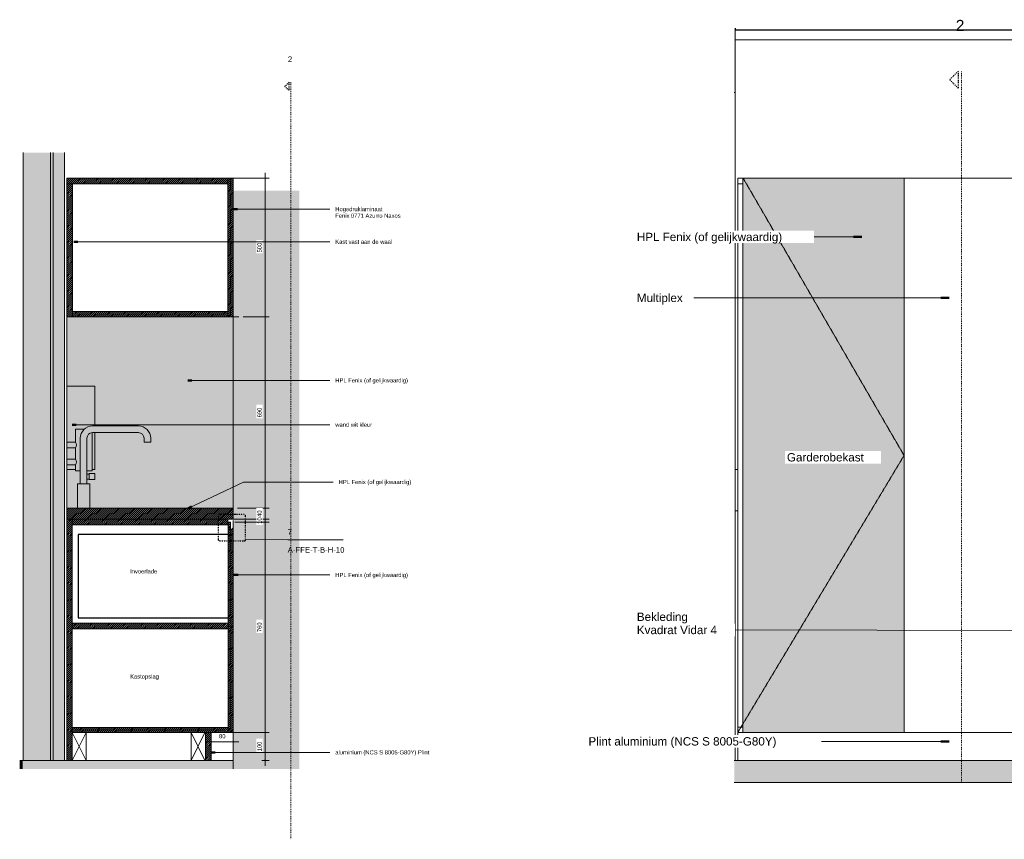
# Model space of a CAD drawing. Header units: millimetres. Extents: x 134158 to 166990, y 3543 to 89986.
# Tile 7 of 17: x 159574 to 163125, y 14690 to 17647. Entities that reach past the tile are written whole.
import ezdxf

# ---------------------------------------------------------------- set-up
doc = ezdxf.new("R2010")
doc.units = ezdxf.units.MM
for name, pattern in [('Dash Dot Dot Small', [7.9375, 3.175, -1.5875, 0, -1.5875, 0, -1.5875]), ('Dash_2_', [6.35, 3.175, -3.175]), ('Overhead xxSmall', [2.579688, 1.5875, -0.992188])]:
    doc.linetypes.add(name, pattern=pattern)
for name, color, linetype, lineweight in [('0-2', 50, 'Continuous', 5), ('A----M-', 8, 'Continuous', 5), ('A----M--10', 8, 'Continuous', 5), ('A09-C--', 8, 'Continuous', 5), ('A09-C---1', 215, 'Dash_2_', 13), ('A09-C---2', 252, 'Dash_2_', 25), ('A09-C---3', 8, 'Dash_2_', 5), ('A09-C---4', 8, 'Continuous', 25), ('A09-C---5', 8, 'Continuous', 13), ('A09-C---6', 8, 'Dash Dot Dot Small', 25), ('A09-NT--1', 7, 'Continuous', 13), ('A09-NT--2', 170, 'Continuous', 13), ('A09-NT--3', 210, 'Continuous', 50), ('A22-----4', 90, 'Continuous', 9), ('A23-----1', 250, 'Continuous', 13), ('A23-----2', 55, 'Continuous', 9), ('A23-----3', 31, 'Continuous', 13), ('A29-----6', 9, 'Continuous', 5), ('A29-----7', 250, 'Continuous', 13), ('A35-----1', 130, 'Continuous', 25), ('A35-----2', 250, 'Continuous', 13), ('A59-----1', 9, 'Continuous', 5), ('A59-----2', 8, 'Continuous', 5), ('A69-----1', 8, 'Continuous', 5), ('A79-Y---3', 8, 'Continuous', 5), ('A79-Y---4', 170, 'Continuous', 13), ('A99-----4', 1, 'Continuous', 13), ('A99-----5', 1, 'Overhead xxSmall', 13), ('A99-----9', 1, 'Overhead xxSmall', 25), ('Detail Items-4', 7, 'Continuous', 5), ('Detail Items-8', 254, 'Continuous', 5)]:
    doc.layers.add(name, color=color, linetype=linetype, lineweight=lineweight)
doc.layers.add('Detail Items-5', color=254, linetype='Continuous', lineweight=5, transparency=0.4)
doc.styles.add('Arial', font='arial.ttf', dxfattribs={"height": 40})
doc.styles.add('Arial_1', font='arial.ttf', dxfattribs={"height": 30})
doc.styles.add('Arial_3', font='arial.ttf', dxfattribs={"height": 15})
doc.styles.add('Arial_4', font='arial.ttf', dxfattribs={"height": 20})
doc.dimstyles.new('TD_Diagonal_1_5_mm_1', dxfattribs={"dimscale": 304.8, "dimtxt": 15.303891, "dimasz": 0.013123, "dimexe": 0.049213, "dimexo": 0.049213, "dimgap": 0.026247, "dimtad": 1, "dimdec": 0, "dimzin": 0, "dimdsep": 46, "dimtxsty": 'Arial_3', "dimblk1": 'OBLIQUE', "dimblk2": 'OBLIQUE', "dimsah": 1, "dimcen": 0.09, "dimdle": 0.065617, "dimazin": 2, "dimtfac": 1, "dimtdec": 4, "dimtix": 1, "dimtmove": 0, "dimatfit": 3, "dimfxl": 1, "dimtvp": 1, "dimtfill": 1, "dimtolj": 1, "dimtzin": 0, "dimarcsym": 2})
pattern_1 = [(45, (159865.626, 15559.563), (-3.535534, 3.535534), [])]

# ---------------------------------------------------------------- blocks, each defined once
blk = doc.blocks.new('HSR-D_ABT_ARCH_Interieur_rvt-4-Pantry _ diversen - Section 02')
at = {"layer": 'A23-----2'}
h = blk.add_hatch(dxfattribs=at)
h.set_pattern_fill('FP_10', color=256, style=0, pattern_type=2)
h.set_pattern_definition([(27, (-89185.202, 15559.563), (7.556581, 6.094923), [0.33528, -15.965, 0.33528, -8.865, -2]), (27, (-89185.202, 15559.563), (7.556581, 6.094923), [-25.5, 0.33528, -1.665]), (58, (-89185.202, 15559.563), (3.338137, 9.1162954), [0.33528, -15.865, 0.33528, -16.065, -2]), (58, (-89185.202, 15559.563), (3.338137, 9.1162954), [-32.6, 0.33528, -1.665]), (81, (-89185.202, 15559.563), (-0.4892493, 9.695908), [0.33528, -15.665, 0.33528, -8.725, -2]), (81, (-89185.202, 15559.563), (-0.4892493, 9.695908), [-25.06, 0.33528, -1.665])])
h.paths.add_polyline_path([(-88806.7, 14944), (-88706.7, 14944), (-88706.7, 14975), (-89468.7, 14975), (-89468.7, 14944), (-89287.7, 14944)])
at = {"layer": 'A23-----3'}
blk.add_hatch(color=256, dxfattribs=at).paths.add_polyline_path([(-89468.7, 14944), (-89468.7, 14975), (-89477.2, 14975), (-89477.2, 14944)])
at = {"layer": 'A29-----6'}
blk.add_hatch(color=256, dxfattribs=at).paths.add_polyline_path([(-89315.2, 14975), (-89315.2, 17167.9), (-89465.2, 17167.9), (-89465.2, 14975)])
at = {"layer": 'A23-----1'}
for p, q in [((-89468.7, 14975), (-89477.2, 14975)), ((-89306.7, 14975), (-89468.7, 14975)), ((-89468.7, 14975), (-89468.7, 14944)), ((-89468.7, 14944), (-89468.7, 14975)), ((-88806.7, 14975), (-89287.7, 14975)), ((-88706.7, 14975), (-88786.7, 14975))]:
    blk.add_line(p, q, dxfattribs=at)
at = {"layer": 'A29-----7'}
for p, q in [((-89465.2, 17167.9), (-89465.2, 14975)), ((-89366.2, 17167.9), (-89366.2, 14975)), ((-89356.2, 14975), (-89356.2, 17167.9)), ((-89315.2, 14975), (-89315.2, 17167.9)), ((-89465.2, 14975), (-89315.2, 14975)), ((-89366.2, 14975), (-89356.2, 14975))]:
    blk.add_line(p, q, dxfattribs=at)
blk = doc.blocks.new('717 Toilet Dispenser Exclusive - 717 Toilet Dispenser Exclusive-18296870-Pantry _ diversen - Section 02')
at = {"layer": 'A79-Y---3'}
for p, q in [((-89275.7, 16123.2), (-89275.7, 16170)), ((-89275.7, 16170), (-89244, 16170)), ((-89215.7, 16157.4), (-89215.7, 16020)), ((-89306.7, 16103.2), (-89306.7, 16123.2)), ((-89306.7, 16123.2), (-89275.7, 16123.2)), ((-89275.7, 16103.2), (-89306.7, 16103.2)), ((-89275.7, 16061.3), (-89275.7, 16103.2)), ((-89306.7, 16041.3), (-89306.7, 16061.3)), ((-89306.7, 16061.3), (-89275.7, 16061.3)), ((-89275.7, 16041.3), (-89306.7, 16041.3)), ((-89275.7, 16020), (-89275.7, 16041.3)), ((-89258.7, 16020), (-89275.7, 16020)), ((-89215.7, 16020), (-89234.7, 16020)), ((-89234.7, 16008), (-89226.7, 16008)), ((-89226.7, 15990), (-89234.7, 15990)), ((-89226.7, 16008), (-89226.7, 16010)), ((-89226.7, 16010), (-89205.7, 16010)), ((-89226.7, 15990), (-89226.7, 16008)), ((-89226.7, 15988), (-89226.7, 15990)), ((-89205.7, 15988), (-89226.7, 15988)), ((-89205.7, 16010), (-89205.7, 15988))]:
    blk.add_line(p, q, dxfattribs=at)
for centre in [(-89290.4, 16113.2), (-89290.4, 16051.3)]:
    blk.add_arc(centre, 17.8, 325.8545, 34.1455, dxfattribs=at)
blk = doc.blocks.new('717 Paper Dispenser - 717 Paper Dispenser-18297893-Pantry _ diversen - Section 02')
at = {"layer": 'A79-Y---3'}
for p, q in [((-89306.7, 16123.2), (-89306.7, 16325)), ((-89306.7, 16325), (-89206.7, 16325)), ((-89206.7, 16325), (-89206.7, 16181.5)), ((-89206.7, 16157.5), (-89206.7, 16025)), ((-89306.7, 16061.3), (-89306.7, 16103.2)), ((-89306.7, 16025), (-89306.7, 16041.3)), ((-89306.7, 16025), (-89275.7, 16025)), ((-89215.7, 16025), (-89206.7, 16025))]:
    blk.add_line(p, q, dxfattribs=at)
blk = doc.blocks.new('Kitchen_Taps_Mixers_Mora-INXX-II-Sharp-Kitchen-Mixer_272051 - G3_8_ Brushed nickel-18373958-Pantry _ diversen - Section 02')
at = {"layer": 'A59-----1'}
for p, q in [((-89214.7, 16181.5), (-89048.7, 16181.5)), ((-89048.7, 16157.5), (-89214.7, 16157.5)), ((-89258.7, 15973), (-89258.7, 16137.5)), ((-89234.7, 16137.5), (-89234.7, 15973)), ((-89028.7, 16122.5), (-89028.7, 16137.5)), ((-89004.7, 16122.5), (-89028.7, 16122.5)), ((-89004.7, 16137.5), (-89004.7, 16122.5)), ((-89268.7, 15973), (-89224.7, 15973)), ((-89268.7, 15885), (-89268.7, 15973)), ((-89234.7, 15973), (-89258.7, 15973)), ((-89224.7, 15973), (-89224.7, 15885))]:
    blk.add_line(p, q, dxfattribs=at)
for centre, radius, start, end in [((-89214.7, 16137.5), 44, 90, 180), ((-89214.7, 16137.5), 20, 90, 180), ((-89048.7, 16137.5), 44, 0, 90), ((-89048.7, 16137.5), 20, 0, 90)]:
    blk.add_arc(centre, radius, start, end, dxfattribs=at)
blk = doc.blocks.new('711 DM Pantry - DM Pantry-4097569-Pantry _ diversen - Elevation B')
at = {"layer": 'A79-Y---4'}
for p, q in [((-89306.7, 17075), (-89287.7, 17075)), ((-89306.7, 17055), (-89306.7, 17075)), ((-89306.7, 17055), (-89287.7, 17055)), ((-89306.7, 15095), (-89306.7, 17055)), ((-88706.7, 17075), (-88106.7, 17075)), ((-88106.7, 17075), (-88106.7, 15405)), ((-85106.7, 15625), (-88106.7, 15625)), ((-85106.7, 15625), (-85106.7, 15610.5)), ((-85106.7, 15610.5), (-85106.7, 15405)), ((-88106.7, 15285), (-88106.7, 15095)), ((-85106.7, 15075), (-85106.7, 15285)), ((-89287.7, 15095), (-89306.7, 15095)), ((-89306.7, 15075), (-89306.7, 15095)), ((-88106.7, 15095), (-88126.7, 15095)), ((-88126.7, 15075), (-88126.7, 15095)), ((-88106.7, 15075), (-88106.7, 15095)), ((-89306.7, 15075), (-89287.7, 15075)), ((-89306.7, 14975), (-89306.7, 15075)), ((-88126.7, 15075), (-88706.7, 15075)), ((-88126.7, 15075), (-88106.7, 15075)), ((-85106.7, 15075), (-88106.7, 15075)), ((-85166.7, 14975), (-85166.7, 15075))]:
    blk.add_line(p, q, dxfattribs=at)
blk = doc.blocks.new('HSR-D_SHL_ARCH_Vaste Inrichting_rvt-6-Pantry _ diversen - Elevation B')
at = {"layer": 'A79-Y---4'}
blk.add_blockref('711 DM Pantry - DM Pantry-4097569-Pantry _ diversen - Elevation B', (0, 0), dxfattribs=at)
blk = doc.blocks.new('HSR-D_ABT_ARCH_Interieur_rvt-5-Pantry _ diversen - Elevation B')
at = {"layer": 'A23-----2'}
h = blk.add_hatch(dxfattribs=at)
h.set_pattern_fill('FP_12', color=256, style=0, pattern_type=2)
h.set_pattern_definition([(27, (-87222.271, 13747.39), (15.113162, 12.1898456), [0.67056, -31.929, 0.67056, -17.729, -4]), (27, (-87222.271, 13747.39), (15.113162, 12.1898456), [-51, 0.67056, -3.329]), (58, (-87222.271, 13747.39), (6.6762736, 18.232591), [0.67056, -31.729, 0.67056, -32.129, -4]), (58, (-87222.271, 13747.39), (6.6762736, 18.232591), [-65.2, 0.67056, -3.329]), (81, (-87222.271, 13747.39), (-0.9784985, 19.3918163), [0.67056, -31.329, 0.67056, -17.449, -4]), (81, (-87222.271, 13747.39), (-0.9784985, 19.3918163), [-50.12, 0.67056, -3.329])])
h.paths.add_polyline_path([(-84794.2, 14895), (-84794.2, 14975), (-89318.9, 14975), (-89318.9, 14895), (-87056.6, 14895)])
at = {"layer": 'A29-----6'}
for points in [[(-89315.2, 17385), (-89315.2, 17617.3), (-89318.9, 17617.3), (-89318.9, 17385)], [(-86151.2, 14855.3), (-86141.2, 14855.3), (-86141.2, 14895), (-86151.2, 14895)]]:
    blk.add_hatch(color=256, dxfattribs=at).paths.add_polyline_path(points)
at = {"layer": 'A22-----4'}
blk.add_line((-89315.2, 17385), (-89315.2, 14975), dxfattribs=at)
at = {"layer": 'A23-----1'}
for p, q in [((-84794.2, 14975), (-89318.9, 14975)), ((-89318.9, 14895), (-84794.2, 14895))]:
    blk.add_line(p, q, dxfattribs=at)
at = {"layer": 'A29-----7'}
for p, q in [((-89315.2, 17385), (-89315.2, 17617.3)), ((-89318.9, 17385), (-89315.2, 17385)), ((-86141.2, 14925), (-86151.2, 14925)), ((-86151.2, 14925), (-86151.2, 14855.3)), ((-86141.2, 14855.3), (-86141.2, 14925))]:
    blk.add_line(p, q, dxfattribs=at)
at = {"layer": 'A35-----1'}
for p in [(-89315.2, 17617.3), (-84794.2, 17610)]:
    blk.add_line(p, (-89315.2, 17610), dxfattribs=at)
at = {"layer": 'A35-----2'}
for p, q in [((-89315.2, 17610), (-89315.2, 17575)), ((-89315.2, 17575), (-84794.2, 17575))]:
    blk.add_line(p, q, dxfattribs=at)
blk = doc.blocks.new('Electrical wall socket - Wall socket_Double WCD-17077541-Pantry _ diversen - Elevation B')
at = {"layer": 'A69-----1'}
for p, q in [((-89315.2, 16025), (-89306.7, 16025)), ((-89315.2, 15875), (-89306.7, 15875))]:
    blk.add_line(p, q, dxfattribs=at)
blk = doc.blocks.new('Detail View - Detail - Detail Number-13476530-Pantry _ diversen - Section 02')
at = {"layer": 'A09-C---2'}
for p, q in [((-88506, 17421.7), (-88521, 17406.7)), ((-88506, 17391.7), (-88521, 17406.7)), ((-88506, 17421.7), (-88506, 17391.7))]:
    blk.add_line(p, q, dxfattribs=at)
blk = doc.blocks.new('DIMBLOCK27-Pantry _ diversen - Section 02')
at = {"layer": 'A----M--10'}
for p, q in [((160458.5, 17095), (160458.5, 16575)), ((160339.1, 17075), (160473.5, 17075)), ((160458.5, 17075), (160339.1, 17075)), ((160379.1, 16575), (160473.5, 16575)), ((160458.5, 16575), (160379.1, 16575))]:
    blk.add_line(p, q, dxfattribs=at)
at = {"layer": 'A----M--10', "lineweight": 35}
for p, q in [((160458.5, 17075), (160456.5, 17077)), ((160458.5, 17075), (160460.5, 17073)), ((160458.5, 16575), (160456.5, 16577)), ((160458.5, 16575), (160460.5, 16573))]:
    blk.add_line(p, q, dxfattribs=at)
at = {"layer": 'A----M--10', "color": 0, "insert": (160431, 16807.7), "char_height": 15, "width": 41.532, "attachment_point": 1, "rotation": 90, "line_spacing_factor": 0.941778, "style": 'Arial_3', "bg_fill": 3, "box_fill_scale": 1.25, "bg_fill_color": 256, "bg_fill_true_color": 13158600, "bg_fill_transparency": 0}
blk.add_mtext('500', dxfattribs=at)
blk = doc.blocks.new('_Oblique')
at = {"color": 0, "linetype": 'ByBlock', "lineweight": -2}
blk.add_line((-0.5, -0.5), (0.5, 0.5), dxfattribs=at)
blk = doc.blocks.new('DIMBLOCK28-Pantry _ diversen - Section 02')
at = {"layer": 'A----M--10'}
for p, q in [((160379.1, 16575), (160473.5, 16575)), ((160458.5, 16575), (160379.1, 16575)), ((160458.5, 16575), (160458.5, 15885)), ((160359.1, 15885), (160473.5, 15885)), ((160458.5, 15885), (160359.1, 15885))]:
    blk.add_line(p, q, dxfattribs=at)
at = {"layer": 'A----M--10', "lineweight": 35}
for p, q in [((160458.5, 16575), (160456.5, 16577)), ((160458.5, 16575), (160460.5, 16573)), ((160458.5, 15885), (160456.5, 15887)), ((160458.5, 15885), (160460.5, 15883))]:
    blk.add_line(p, q, dxfattribs=at)
at = {"layer": 'A----M--10', "color": 0, "insert": (160431, 16212.7), "char_height": 15, "width": 41.532, "attachment_point": 1, "rotation": 90, "line_spacing_factor": 0.941778, "style": 'Arial_3', "bg_fill": 3, "box_fill_scale": 1.25, "bg_fill_color": 256, "bg_fill_true_color": 13158600, "bg_fill_transparency": 0}
blk.add_mtext('690', dxfattribs=at)
blk = doc.blocks.new('DIMBLOCK29-Pantry _ diversen - Section 02')
at = {"layer": 'A----M--10'}
for p, q in [((160359.1, 15885), (160473.5, 15885)), ((160458.5, 15885), (160359.1, 15885)), ((160458.5, 15885), (160458.5, 15845)), ((160339.1, 15845), (160473.5, 15845)), ((160458.5, 15845), (160339.1, 15845))]:
    blk.add_line(p, q, dxfattribs=at)
at = {"layer": 'A----M--10', "lineweight": 35}
for p, q in [((160458.5, 15885), (160456.5, 15887)), ((160458.5, 15885), (160460.5, 15883)), ((160458.5, 15845), (160456.5, 15847)), ((160458.5, 15845), (160460.5, 15843))]:
    blk.add_line(p, q, dxfattribs=at)
at = {"layer": 'A----M--10', "color": 0, "insert": (160431, 15853.5), "char_height": 15, "width": 27.688, "attachment_point": 1, "rotation": 90, "line_spacing_factor": 0.941778, "style": 'Arial_3', "bg_fill": 3, "box_fill_scale": 1.25, "bg_fill_color": 256, "bg_fill_true_color": 13158600, "bg_fill_transparency": 0}
blk.add_mtext('40', dxfattribs=at)
blk = doc.blocks.new('DIMBLOCK30-Pantry _ diversen - Section 02')
at = {"layer": 'A----M--10'}
for p, q in [((160339.1, 15845), (160473.5, 15845)), ((160458.5, 15845), (160339.1, 15845)), ((160458.5, 15845), (160458.5, 15835)), ((160349.1, 15835), (160473.5, 15835)), ((160458.5, 15835), (160349.1, 15835))]:
    blk.add_line(p, q, dxfattribs=at)
at = {"layer": 'A----M--10', "lineweight": 35}
for p, q in [((160458.5, 15845), (160456.5, 15847)), ((160458.5, 15845), (160460.5, 15843)), ((160458.5, 15835), (160456.5, 15837)), ((160458.5, 15835), (160460.5, 15833))]:
    blk.add_line(p, q, dxfattribs=at)
at = {"layer": 'A----M--10', "color": 0, "insert": (160431, 15828.5), "char_height": 15, "width": 27.688, "attachment_point": 1, "rotation": 90, "line_spacing_factor": 0.941778, "style": 'Arial_3', "bg_fill": 3, "box_fill_scale": 1.25, "bg_fill_color": 256, "bg_fill_true_color": 13158600, "bg_fill_transparency": 0}
blk.add_mtext('10', dxfattribs=at)
blk = doc.blocks.new('DIMBLOCK31-Pantry _ diversen - Section 02')
at = {"layer": 'A----M--10'}
for p, q in [((160349.1, 15835), (160473.5, 15835)), ((160458.5, 15835), (160349.1, 15835)), ((160458.5, 15835), (160458.5, 15075)), ((160340.1, 15075), (160473.5, 15075)), ((160458.5, 15075), (160340.1, 15075))]:
    blk.add_line(p, q, dxfattribs=at)
at = {"layer": 'A----M--10', "lineweight": 35}
for p, q in [((160458.5, 15835), (160456.5, 15837)), ((160458.5, 15835), (160460.5, 15833)), ((160458.5, 15075), (160456.5, 15077)), ((160458.5, 15075), (160460.5, 15073))]:
    blk.add_line(p, q, dxfattribs=at)
at = {"layer": 'A----M--10', "color": 0, "insert": (160431, 15437.7), "char_height": 15, "width": 41.532, "attachment_point": 1, "rotation": 90, "line_spacing_factor": 0.941778, "style": 'Arial_3', "bg_fill": 3, "box_fill_scale": 1.25, "bg_fill_color": 256, "bg_fill_true_color": 13158600, "bg_fill_transparency": 0}
blk.add_mtext('760', dxfattribs=at)
blk = doc.blocks.new('DIMBLOCK32-Pantry _ diversen - Section 02')
at = {"layer": 'A----M--10'}
for p, q in [((160340.1, 15075), (160473.5, 15075)), ((160458.5, 15075), (160340.1, 15075)), ((160458.5, 15075), (160458.5, 14955)), ((160446.3, 14975), (160473.5, 14975)), ((160458.5, 14975), (160446.3, 14975))]:
    blk.add_line(p, q, dxfattribs=at)
at = {"layer": 'A----M--10', "lineweight": 35}
for p, q in [((160458.5, 15075), (160456.5, 15077)), ((160458.5, 15075), (160460.5, 15073)), ((160458.5, 14975), (160456.5, 14977)), ((160458.5, 14975), (160460.5, 14973))]:
    blk.add_line(p, q, dxfattribs=at)
at = {"layer": 'A----M--10', "color": 0, "insert": (160431, 15007.7), "char_height": 15, "width": 41.532, "attachment_point": 1, "rotation": 90, "line_spacing_factor": 0.941778, "style": 'Arial_3', "bg_fill": 3, "box_fill_scale": 1.25, "bg_fill_color": 256, "bg_fill_true_color": 13158600, "bg_fill_transparency": 0}
blk.add_mtext('100', dxfattribs=at)
blk = doc.blocks.new('DIMBLOCK33-Pantry _ diversen - Section 02')
at = {"layer": 'A----M--10'}
for p, q in [((160264.1, 15030.1), (160264.1, 15057.3)), ((160344.1, 15060), (160344.1, 15027.3)), ((160344.1, 15042.3), (160344.1, 15060)), ((160244.1, 15042.3), (160364.1, 15042.3)), ((160264.1, 15042.3), (160264.1, 15030.1))]:
    blk.add_line(p, q, dxfattribs=at)
at = {"layer": 'A----M--10', "lineweight": 35}
for p, q in [((160264.1, 15042.3), (160262.1, 15040.3)), ((160264.1, 15042.3), (160266.1, 15044.3)), ((160344.1, 15042.3), (160342.1, 15040.3)), ((160344.1, 15042.3), (160346.1, 15044.3))]:
    blk.add_line(p, q, dxfattribs=at)
at = {"layer": 'A----M--10', "color": 0, "insert": (160292.6, 15069.7), "char_height": 15, "width": 27.688, "attachment_point": 1, "line_spacing_factor": 0.941778, "style": 'Arial_3', "bg_fill": 3, "box_fill_scale": 1.25, "bg_fill_color": 256, "bg_fill_true_color": 13158600, "bg_fill_transparency": 0}
blk.add_mtext('80', dxfattribs=at)
blk = doc.blocks.new('Drafting View - Sheet _ Detail Number-595150-Pantry _ diversen - Section 02')
at = {"layer": 'A09-C---5'}
blk.add_line((-88510, 15770.9), (-88310, 15770.9), dxfattribs=at)
blk = doc.blocks.new('Detail View - Detail - Detail Number-13476530-Pantry _ diversen - Elevation B')
at = {"layer": 'A09-C---2'}
for p, q in [((-88512.1, 17460.9), (-88542.1, 17430.9)), ((-88512.1, 17460.9), (-88512.1, 17400.9)), ((-88512.1, 17400.9), (-88542.1, 17430.9))]:
    blk.add_line(p, q, dxfattribs=at)

msp = doc.modelspace()

# ---------------------------------------------------------------- hatches: boundary and pattern name
at = {"layer": 'Detail Items-4'}
h = msp.add_hatch(dxfattribs=at)
h.set_pattern_fill('FP_11', color=256, style=0, pattern_type=2)
h.set_pattern_definition(pattern_1)
h.paths.add_polyline_path([(159835.1, 16575), (160324.1, 16575), (160324.1, 16595), (159764.1, 16595), (159764.1, 16575), (159830.9, 16575)])
h.paths.add_polyline_path([(159764.1, 17055), (160324.1, 17055), (160324.1, 17075), (159744.1, 17075), (159744.1, 17055)])
h = msp.add_hatch(dxfattribs=at)
h.set_pattern_fill('FP_11', color=256, style=0, pattern_type=2)
h.set_pattern_definition(pattern_1)
h.paths.add_polyline_path([(159764.1, 16575), (159764.1, 17055), (159744.1, 17055), (159744.1, 16575)])
h = msp.add_hatch(dxfattribs=at)
h.set_pattern_fill('FP_11', color=256, style=0, pattern_type=2)
h.set_pattern_definition(pattern_1)
h.paths.add_polyline_path([(160325.1, 15459.5), (160344.1, 15459.5), (160344.1, 15814.5), (160334.1, 15804.5), (160334.1, 15835), (160325.1, 15835), (160325.1, 15469.5)])
h.paths.add_polyline_path([(160344.1, 16575), (160344.1, 17075), (160324.1, 17075), (160324.1, 16575)])
msp.add_hatch(color=256, dxfattribs=at).paths.add_polyline_path([(160582.6, 14944), (160582.6, 17030), (160344.1, 17030), (160344.1, 14944)])
h = msp.add_hatch(dxfattribs=at)
h.set_pattern_fill('FP_11', color=256, style=0, pattern_type=2)
h.set_pattern_definition(pattern_1)
h.paths.add_polyline_path([(159744.1, 15845), (160344.1, 15845), (160344.1, 15885), (159744.1, 15885), (159744.1, 15847.5)])
h = msp.add_hatch(dxfattribs=at)
h.set_pattern_fill('FP_11', color=256, style=0, pattern_type=2)
h.set_pattern_definition(pattern_1)
h.paths.add_polyline_path([(159763.1, 14975), (159763.1, 15845), (159744.1, 15845), (159744.1, 14975)])
h = msp.add_hatch(dxfattribs=at)
h.set_pattern_fill('FP_11', color=256, style=0, pattern_type=2)
h.set_pattern_definition(pattern_1)
h.paths.add_polyline_path([(159763.1, 15825), (160324.1, 15825), (160324.1, 15845), (159763.1, 15845)])
h = msp.add_hatch(dxfattribs=at)
h.set_pattern_fill('FP_11', color=256, style=0, pattern_type=2)
h.set_pattern_definition(pattern_1)
h.paths.add_polyline_path([(160244.1, 15075), (160325.1, 15075), (160325.1, 15094), (159763.1, 15094), (159763.1, 15075)])
h.paths.add_polyline_path([(160325.1, 15449.5), (160325.1, 15469.5), (159763.1, 15469.5), (159763.1, 15449.5), (160324.9, 15449.5)])
h = msp.add_hatch(dxfattribs=at)
h.set_pattern_fill('FP_11', color=256, style=0, pattern_type=2)
h.set_pattern_definition(pattern_1)
h.paths.add_polyline_path([(160344.1, 15075), (160344.1, 15459.5), (160325.1, 15459.5), (160325.1, 15075)])
h = msp.add_hatch(dxfattribs=at)
h.set_pattern_fill('FP_11', color=256, style=0, pattern_type=2)
h.set_pattern_definition(pattern_1)
h.paths.add_polyline_path([(160244.1, 14975), (160264.1, 14975), (160264.1, 15075), (160244.1, 15075)])
at = {"layer": 'Detail Items-5'}
msp.add_hatch(color=256, dxfattribs=at).paths.add_polyline_path([(159744.1, 15885), (160344.1, 15885), (160344.1, 16575), (159744.1, 16575), (159744.1, 15916.9)])
at = {"layer": 'Detail Items-8'}
msp.add_hatch(color=256, dxfattribs=at).paths.add_polyline_path([(162182, 15075), (162763, 15075), (162763, 17075), (162182, 17075), (162182, 15545.8)])

# ---------------------------------------------------------------- linework, layer by layer
at = {"layer": 'A09-C---1'}
for p, q in [((162969.8, 17460.9), (162969.8, 14898.4)), ((160550.9, 17421.7), (160550.9, 14690.1))]:
    msp.add_line(p, q, dxfattribs=at)
at = {"layer": 'A09-C---6'}
msp.add_line((160289.7, 15856.9), (160289.7, 15771.7), dxfattribs=at)
for centre, start, end in [((160294.7, 15856.9), 90, 180), ((160294.7, 15771.7), 180, 270)]:
    msp.add_arc(centre, 5, start, end, dxfattribs=at)
at = {"layer": 'A09-NT--2'}
for p, q in [((162362, 16863.6), (162360.7, 16863.6)), ((162611.2, 16863.6), (162362, 16863.6)), ((162003.4, 16643.6), (162002.2, 16643.6)), ((162925.8, 16643.6), (162003.4, 16643.6)), ((162126.4, 15445.4), (162125.2, 15445.4)), ((163519.2, 15443.6), (162126.4, 15445.4)), ((162352.9, 15043.6), (162351.5, 15043.6)), ((162925.8, 15043.6), (162352.9, 15043.6))]:
    msp.add_line(p, q, dxfattribs=at)
at = {"layer": 'A09-NT--3'}
for p, q in [((159768.9, 16846), (159783.9, 16846)), ((162611.2, 16863.6), (162581.2, 16863.6)), ((162925.8, 16643.6), (162895.8, 16643.6)), ((160179.8, 16346), (160194.8, 16346)), ((159762.7, 16186), (159777.7, 16186)), ((160179.8, 15883.9), (160193.3, 15890.4)), ((162925.8, 15043.6), (162895.8, 15043.6)), ((160263.9, 15003.9), (160278.9, 15003.9))]:
    msp.add_line(p, q, dxfattribs=at)
at = {"layer": 'A99-----4'}
for p, q in [((160324.1, 17075), (159744.1, 17075)), ((159744.1, 17075), (159744.1, 17055)), ((159744.1, 17055), (159744.1, 16575)), ((159744.1, 17055), (160324.1, 17055)), ((159764.1, 16595), (159764.1, 17055)), ((160344.1, 17075), (160324.1, 17075)), ((160324.1, 17075), (160324.1, 16575)), ((160344.1, 16575), (160344.1, 17075)), ((162182, 17075), (162182, 15075)), ((162763, 17075), (162182, 17075)), ((162763, 15075), (162763, 17075)), ((160324.1, 16595), (159764.1, 16595)), ((159764.1, 16595), (159764.1, 16575)), ((159744.1, 16575), (159764.1, 16575)), ((159744.1, 16575), (159744.1, 15885)), ((160344.1, 16575), (159744.1, 16575)), ((159764.1, 16575), (160324.1, 16575)), ((160324.1, 16575), (160344.1, 16575)), ((160344.1, 16575), (160344.1, 16530)), ((160344.1, 15885), (160344.1, 16575)), ((160344.1, 15885), (159744.1, 15885)), ((159744.1, 15885), (159744.1, 15845)), ((159744.1, 15885), (160344.1, 15885)), ((160344.1, 15845), (160344.1, 15885)), ((159763.1, 15845), (159744.1, 15845)), ((159744.1, 15845), (159744.1, 14975)), ((160324.1, 15845), (159763.1, 15845)), ((159763.1, 15845), (159763.1, 15825)), ((160324.1, 15845), (160344.1, 15845)), ((160324.1, 15825), (160324.1, 15845)), ((160344.1, 15840), (160344.1, 15814.5)), ((159763.1, 14975), (159763.1, 15825)), ((159763.1, 15825), (160324.1, 15825)), ((160325.1, 15835), (160325.1, 15459.5)), ((160334.1, 15835), (160325.1, 15835)), ((160334.1, 15804.5), (160334.1, 15835)), ((160344.1, 15814.5), (160334.1, 15804.5)), ((160344.1, 15459.5), (160344.1, 15814.5)), ((160325.1, 15469.5), (159763.1, 15469.5)), ((159763.1, 15449.5), (160325.1, 15449.5)), ((160325.1, 15459.5), (160325.1, 15075)), ((160325.1, 15459.5), (160344.1, 15459.5)), ((160344.1, 15075), (160344.1, 15459.5)), ((160325.1, 15094), (159763.1, 15094)), ((159763.1, 15075), (160244.1, 15075)), ((159813.1, 15075), (159763.1, 14975)), ((159763.1, 15075), (159813.1, 14975)), ((159813.1, 14975), (159813.1, 15075)), ((160191.6, 14975), (160191.6, 15075)), ((160191.6, 15075), (160241.6, 14975)), ((160241.6, 15075), (160191.6, 14975)), ((160244.1, 15075), (160244.1, 14975)), ((160264.1, 15075), (160244.1, 15075)), ((160264.1, 15075), (160325.1, 15075)), ((160264.1, 14975), (160264.1, 15075)), ((160325.1, 15075), (160344.1, 15075)), ((160344.1, 15075), (160344.1, 14944)), ((162182, 15075), (162763, 15075)), ((159744.1, 14975), (159763.1, 14975)), ((159763.1, 14975), (159813.1, 14975)), ((160241.6, 14975), (160191.6, 14975)), ((160244.1, 14975), (160264.1, 14975))]:
    msp.add_line(p, q, dxfattribs=at)
at = {"layer": 'A99-----5'}
for p, q in [((162183, 17075), (162763, 16075)), ((160364.1, 16575), (159744.1, 16575)), ((162763, 16075), (162163, 15075))]:
    msp.add_line(p, q, dxfattribs=at)
at = {"layer": 'A99-----9'}
for p, q in [((160325.1, 15789.4), (159785.1, 15789.4)), ((159785.1, 15789.4), (159785.1, 15489.4)), ((159785.1, 15489.4), (160325.1, 15489.4))]:
    msp.add_line(p, q, dxfattribs=at)

# ---------------------------------------------------------------- block references
at = {"layer": '0-2'}
for name, p in [('HSR-D_ABT_ARCH_Interieur_rvt-5-Pantry _ diversen - Elevation B', (251469.7, 0)), ('HSR-D_ABT_ARCH_Interieur_rvt-4-Pantry _ diversen - Section 02', (249050.8, 0)), ('HSR-D_SHL_ARCH_Vaste Inrichting_rvt-6-Pantry _ diversen - Elevation B', (251469.7, 0))]:
    msp.add_blockref(name, p, dxfattribs=at)
at = {"layer": 'A09-C---2'}
for name, p in [('Detail View - Detail - Detail Number-13476530-Pantry _ diversen - Elevation B', (251469.7, 0)), ('Detail View - Detail - Detail Number-13476530-Pantry _ diversen - Section 02', (249050.8, 0))]:
    msp.add_blockref(name, p, dxfattribs=at)
at = {"layer": 'A09-C---4'}
msp.add_blockref('Drafting View - Sheet _ Detail Number-595150-Pantry _ diversen - Section 02', (249050.8, 0), dxfattribs=at)
at = {"layer": 'A59-----2'}
msp.add_blockref('Kitchen_Taps_Mixers_Mora-INXX-II-Sharp-Kitchen-Mixer_272051 - G3_8_ Brushed nickel-18373958-Pantry _ diversen - Section 02', (249050.8, 0), dxfattribs=at)
at = {"layer": 'A69-----1'}
msp.add_blockref('Electrical wall socket - Wall socket_Double WCD-17077541-Pantry _ diversen - Elevation B', (251469.7, 0), dxfattribs=at)
at = {"layer": 'A79-Y---3'}
for name in ['717 Paper Dispenser - 717 Paper Dispenser-18297893-Pantry _ diversen - Section 02', '717 Toilet Dispenser Exclusive - 717 Toilet Dispenser Exclusive-18296870-Pantry _ diversen - Section 02']:
    msp.add_blockref(name, (249050.8, 0), dxfattribs=at)

# ---------------------------------------------------------------- texts
at = {"layer": 'A09-C--', "char_height": 20, "attachment_point": 1, "style": 'Arial_4'}
for s, insert, width in [('7', (160540.1, 15808.8), 19.24), ('A-FFE-T-B-H-10', (160540.1, 15744.5), 251.73)]:
    msp.add_mtext(s, dxfattribs=dict(at, insert=insert, width=width))
at = {"layer": 'A09-C---3', "attachment_point": 1}
for insert, char_height, width, style in [((162949.5, 17646.7), 40, 38.481, 'Arial'), ((160540.8, 17514.6), 20, 19.24, 'Arial_4')]:
    msp.add_mtext('2', dxfattribs=dict(at, insert=insert, char_height=char_height, width=width, style=style))
at = {"layer": 'A09-NT--1', "attachment_point": 1, "bg_fill": 3, "box_fill_scale": 1.25, "bg_fill_color": 256, "bg_fill_true_color": 13158600, "bg_fill_transparency": 0}
for s, insert, char_height, width, style in [('Hogedruklaminaat ', (160711.9, 16971.4), 15, 211.645, 'Arial_3'), ('Kast vast aan de waal', (160711.9, 16853.5), 15, 245.316, 'Arial_3'), ('Multiplex', (161799.4, 16658.6), 30, 197.215, 'Arial_1'), ('HPL Fenix (of gelijkwaardig)', (160711.9, 16353.5), 15, 315.865, 'Arial_3'), ('wand wit kleur', (160711.9, 16193.5), 15, 161.139, 'Arial_3'), ('HPL Fenix (of gelijkwaardig)', (160723.9, 15986.7), 15, 315.865, 'Arial_3'), ('HPL Fenix (of gelijkwaardig)', (160711.9, 15651.4), 15, 315.865, 'Arial_3'), ('Bekleding', (161799.4, 15508.1), 30, 219.662, 'Arial_1'), ('aluminium (NCS S 8005-G80Y) Plint', (160711.9, 15011.4), 15, 416.076, 'Arial_3')]:
    msp.add_mtext(s, dxfattribs=dict(at, insert=insert, char_height=char_height, width=width, style=style))

# ---------------------------------------------------------------- next in the draw order: texts
for s, insert, char_height, width, style in [('Fenix ', (160711.9, 16947.6), 15, 68.143, 'Arial_3'), ('HPL Fenix (of gelijkwaardig)', (161799.4, 16878.6), 30, 631.73, 'Arial_1'), ('Garderobekast', (162340.6, 16083.5), 30, 331.899, 'Arial_1'), ('Invoerlade', (159972, 15664.4), 15, 116.245, 'Arial_3'), ('^I', (161980.7, 15508.1), 30, 70.549, 'Arial_1'), ('Kvadrat Vidar 4', (161799.4, 15460.4), 30, 346.329, 'Arial_1'), ('Kastopslag', (159972, 15285), 15, 123.46, 'Arial_3'), ('Plint aluminium (NCS S 8005-G80Y)', (161624.9, 15058.6), 30, 832.152, 'Arial_1')]:
    msp.add_mtext(s, dxfattribs=dict(at, insert=insert, char_height=char_height, width=width, style=style))

# ---------------------------------------------------------------- next in the draw order: dimensions: what is measured, and where the dimension line sits
at = {"layer": 'A----M-'}
dim = msp.add_linear_dim(base=(160458.5, 16575), p1=(160324.1, 17075), p2=(160364.1, 16575), angle=90, dimstyle='TD_Diagonal_1_5_mm_1', override={"dimpost": '<>', "dimfxl": 501.597448}, dxfattribs=at)
dim.commit()
dim.dimension.update_dxf_attribs({"geometry": 'DIMBLOCK27-Pantry _ diversen - Section 02', "text_midpoint": (160442.8, 16825)})

# ---------------------------------------------------------------- next in the draw order: linework, layer by layer
at = {"layer": 'A09-NT--2'}
for p, q in [((160344.2, 16963.9), (160691.9, 16963.9)), ((159768.9, 16846), (160691.9, 16846))]:
    msp.add_line(p, q, dxfattribs=at)
at = {"layer": 'A09-NT--3'}
msp.add_line((160344.2, 16963.9), (160359.2, 16963.9), dxfattribs=at)

# ---------------------------------------------------------------- next in the draw order: texts
at = {"layer": 'A09-NT--1', "insert": (160768.1, 16947.6), "char_height": 15, "width": 216.456, "attachment_point": 1, "style": 'Arial_3', "bg_fill": 3, "box_fill_scale": 1.25, "bg_fill_color": 256, "bg_fill_true_color": 13158600, "bg_fill_transparency": 0}
msp.add_mtext('0771 Azurro Naxos', dxfattribs=at)

# ---------------------------------------------------------------- next in the draw order: dimensions: what is measured, and where the dimension line sits
at = {"layer": 'A----M-'}
dim = msp.add_linear_dim(base=(160458.5, 15885), p1=(160364.1, 16575), p2=(160344.1, 15885), angle=90, dimstyle='TD_Diagonal_1_5_mm_1', override={"dimpost": '<>', "dimfxl": 690.289794}, dxfattribs=at)
dim.commit()
dim.dimension.update_dxf_attribs({"geometry": 'DIMBLOCK28-Pantry _ diversen - Section 02', "text_midpoint": (160442.8, 16230)})

# ---------------------------------------------------------------- next in the draw order: linework, layer by layer
at = {"layer": 'A09-NT--2'}
for p, q in [((160179.8, 16346), (160691.9, 16346)), ((159762.7, 16186), (160691.9, 16186)), ((160380.3, 15979.2), (160703.9, 15979.2))]:
    msp.add_line(p, q, dxfattribs=at)

# ---------------------------------------------------------------- next in the draw order: dimensions: what is measured, and where the dimension line sits
at = {"layer": 'A----M-'}
dim = msp.add_linear_dim(base=(160458.5, 15845), p1=(160344.1, 15885), p2=(160324.1, 15845), angle=90, dimstyle='TD_Diagonal_1_5_mm_1', override={"dimpost": '<>', "dimfxl": 44.72136}, dxfattribs=at)
dim.commit()
dim.dimension.update_dxf_attribs({"geometry": 'DIMBLOCK29-Pantry _ diversen - Section 02', "text_midpoint": (160442.8, 15865)})

# ---------------------------------------------------------------- next in the draw order: linework, layer by layer
at = {"layer": 'A09-NT--2'}
msp.add_line((160179.8, 15883.9), (160380.3, 15979.2), dxfattribs=at)

# ---------------------------------------------------------------- next in the draw order: dimensions: what is measured, and where the dimension line sits
at = {"layer": 'A----M-'}
dim = msp.add_linear_dim(base=(160458.5, 15835), p1=(160324.1, 15845), p2=(160334.1, 15835), angle=90, dimstyle='TD_Diagonal_1_5_mm_1', override={"dimpost": '<>', "dimfxl": 14.142136}, dxfattribs=at)
dim.commit()
dim.dimension.update_dxf_attribs({"geometry": 'DIMBLOCK30-Pantry _ diversen - Section 02', "text_midpoint": (160442.8, 15840)})

# ---------------------------------------------------------------- next in the draw order: linework, layer by layer
at = {"layer": 'A09-C---6'}
msp.add_line((160383.4, 15861.9), (160294.7, 15861.9), dxfattribs=at)
msp.add_arc((160383.4, 15856.9), 5, 0, 90, dxfattribs=at)

# ---------------------------------------------------------------- next in the draw order: dimensions: what is measured, and where the dimension line sits
at = {"layer": 'A----M-'}
dim = msp.add_linear_dim(base=(160458.5, 15075), p1=(160334.1, 15835), p2=(160325.1, 15075), angle=90, dimstyle='TD_Diagonal_1_5_mm_1', override={"dimpost": '<>', "dimfxl": 760.053288}, dxfattribs=at)
dim.commit()
dim.dimension.update_dxf_attribs({"geometry": 'DIMBLOCK31-Pantry _ diversen - Section 02', "text_midpoint": (160442.8, 15455)})

# ---------------------------------------------------------------- next in the draw order: linework, layer by layer
at = {"layer": 'A09-C---5'}
msp.add_line((160388.4, 15771.7), (160540.8, 15771.2), dxfattribs=at)
at = {"layer": 'A09-C---6'}
for p, q in [((160388.4, 15771.7), (160388.4, 15856.9)), ((160294.7, 15766.7), (160383.4, 15766.7))]:
    msp.add_line(p, q, dxfattribs=at)
msp.add_arc((160383.4, 15771.7), 5, 270, 0, dxfattribs=at)
at = {"layer": 'A09-NT--2'}
msp.add_line((160346, 15643.9), (160691.9, 15643.9), dxfattribs=at)
at = {"layer": 'A09-NT--3'}
msp.add_line((160346, 15643.9), (160361, 15643.9), dxfattribs=at)

# ---------------------------------------------------------------- next in the draw order: dimensions: what is measured, and where the dimension line sits
at = {"layer": 'A----M-'}
dim = msp.add_linear_dim(base=(160458.5, 14975), p1=(160325.1, 15075), p2=(160461.3, 14975), angle=90, dimstyle='TD_Diagonal_1_5_mm_1', override={"dimpost": '<>', "dimfxl": 168.949094}, dxfattribs=at)
dim.commit()
dim.dimension.update_dxf_attribs({"geometry": 'DIMBLOCK32-Pantry _ diversen - Section 02', "text_midpoint": (160442.8, 15025)})

# ---------------------------------------------------------------- next in the draw order: linework, layer by layer
at = {"layer": 'A09-NT--2'}
msp.add_line((160263.9, 15003.9), (160691.9, 15003.9), dxfattribs=at)

# ---------------------------------------------------------------- next in the draw order: dimensions: what is measured, and where the dimension line sits
at = {"layer": 'A----M-'}
dim = msp.add_linear_dim(base=(160344.1, 15042.3), p1=(160264.1, 15045.1), p2=(160344.1, 15075), dimstyle='TD_Diagonal_1_5_mm_1', override={"dimpost": '<>', "dimfxl": 85.412421}, dxfattribs=at)
dim.commit()
dim.dimension.update_dxf_attribs({"geometry": 'DIMBLOCK33-Pantry _ diversen - Section 02', "text_midpoint": (160304.1, 15057.9)})

doc.saveas('drawing.dxf')
